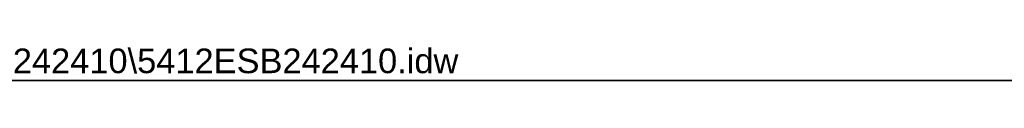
# Model space of a CAD drawing. Header units: inches. Extents: x 2 to 121, y 2 to 79.
# Tile 83 of 97: x 68.106 to 94.305, y 77.786 to 78.72. Entities that reach past the tile are written whole.
import ezdxf

# ---------------------------------------------------------------- set-up
doc = ezdxf.new("R2010")
doc.units = ezdxf.units.IN
doc.header["$LTSCALE"] = 7.278232
doc.header["$MEASUREMENT"] = 0
doc.layers.get('0').update_dxf_attribs({"lineweight": 25})
doc.layers.add('Sketch Geometry(ANSI)', color=7, linetype='Continuous', lineweight=25)
doc.layers.add('Symbols(ANSI)', color=7, linetype='Continuous', lineweight=25)
doc.styles.add('Current-ANSI', font='arial.ttf')

# ---------------------------------------------------------------- blocks, each defined once
blk = doc.blocks.new('Borders 10_EXM - B (Inch)')
at = {"layer": 'Sketch Geometry(ANSI)', "linetype": 'Continuous', "lineweight": 35}
blk.add_line((16.3979, 10.6915), (0.5229, 10.6915), dxfattribs=at)
at = {"layer": 'Symbols(ANSI)', "color": 7, "style": 'Current-ANSI'}
blk.add_attdef('FILENAME_AND_PATH_001', (5.9364, 10.7181), '', height=0.09, dxfattribs=at)

msp = doc.modelspace()

# ---------------------------------------------------------------- block references
at = {"xscale": 7.278232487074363, "yscale": 7.278232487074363, "zscale": 7.278232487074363}
msp.add_blockref('Borders 10_EXM - B (Inch)', (0, 0), dxfattribs=at).add_auto_attribs({'FILENAME_AND_PATH_001': 'C:\\Vault_Workspace\\Inventor_Dwg\\BoxCad\\Result\\5412ESB242410\\5412ESB242410.idw'})

doc.saveas('drawing.dxf')
